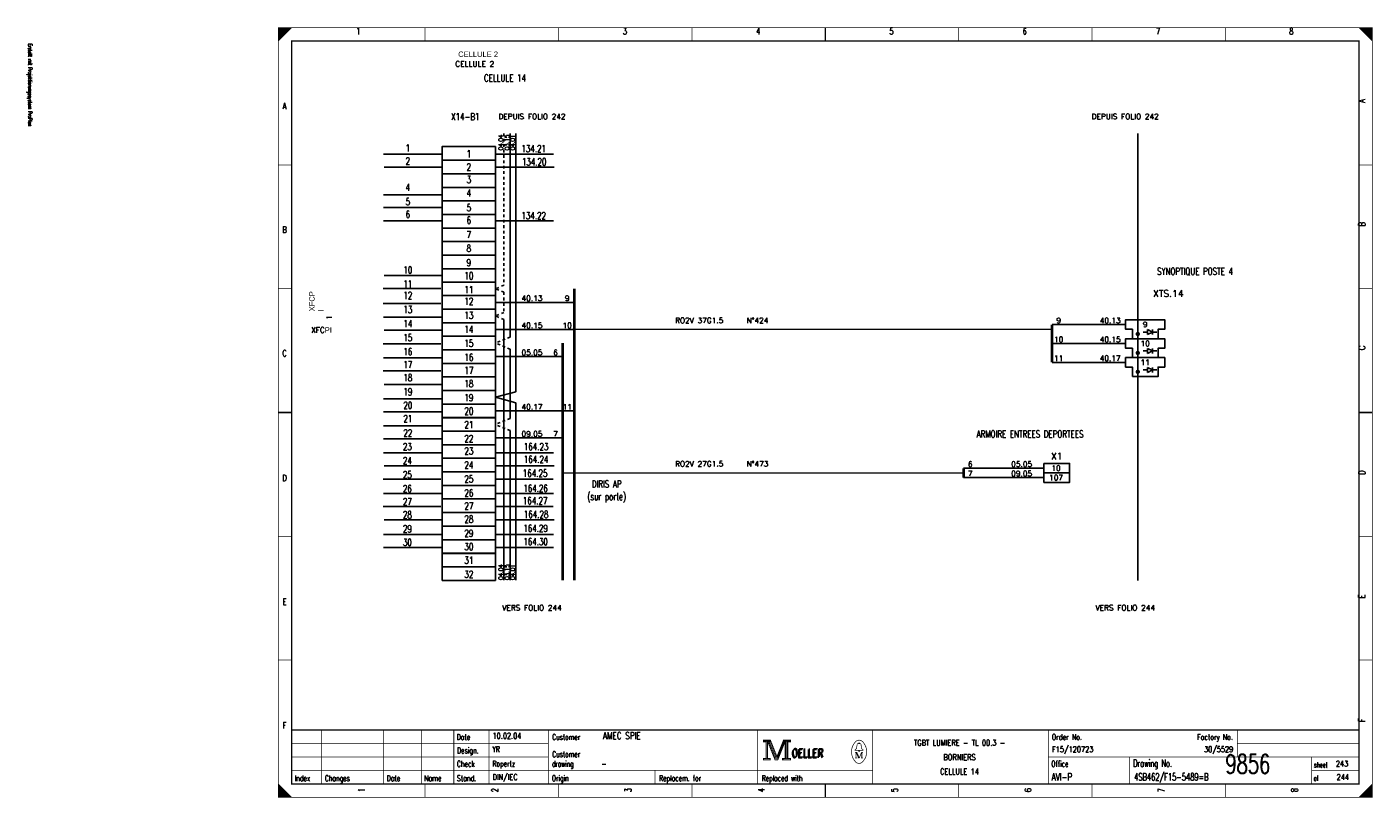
# Model space of a CAD drawing. Header units: centimetres. Extents: x 0 to 491, y -1040 to 69.
# Tile 12 of 181: x 141 to 191, y -960 to -931. Entities that reach past the tile are written whole.
import ezdxf
from ezdxf.enums import TextEntityAlignment as Align

# ---------------------------------------------------------------- set-up
doc = ezdxf.new("R2010")
doc.units = ezdxf.units.CM
doc.header["$MEASUREMENT"] = 0
doc.linetypes.add('CONTINU', pattern=[0])
doc.linetypes.add('DISCONTINU', pattern=[0.15, 0.1, -0.05])
doc.layers.get('0').update_dxf_attribs({"color": 9, "linetype": 'CONTINUOUS'})
for name, color, linetype in [('POINTILLE', 5, 'DISCONTINU'), ('SCH-3', 3, 'CONTINU'), ('TEXTE', 3, 'CONTINUOUS'), ('TRAIFIN', 1, 'CONTINUOUS'), ('TRAIGROS', 2, 'CONTINUOUS'), ('TRAIMOY', 4, 'CONTINUOUS')]:
    doc.layers.add(name, color=color, linetype=linetype)
doc.styles.get("Standard").update_dxf_attribs({"font": 'romans.shx', "bigfont": 'TXT.shx'})

# ---------------------------------------------------------------- blocks, each defined once
blk = doc.blocks.new('BRND')
at = {"layer": 'TRAIFIN'}
for p, q in [((-0.73, -4.53), (0.8, -4.53)), ((0.8, -5.47), (0.8, -3.59)), ((0.8, -3.59), (2.68, -4.53)), ((2.68, -4.53), (0.8, -5.47)), ((2.68, -5.47), (2.68, -3.59)), ((2.68, -4.53), (4.27, -4.53))]:
    blk.add_line(p, q, dxfattribs=at)
at = {"layer": 'TRAIMOY'}
blk.add_lwpolyline([(-4.75, -7), (-4.75, -3.5), (-7.25, -3.5), (-7.25, 0), (7.25, 0), (7.25, -3.5), (4.75, -3.5), (4.75, -7)], close=True, dxfattribs=at)

msp = doc.modelspace()

# ---------------------------------------------------------------- linework, layer by layer
at = {"color": 0, "linetype": 'Continuous'}
for p, q in [((153.898, -936.186), (156.031, -936.186)), ((158.059, -936.186), (160.192, -936.186)), ((153.916, -936.67), (156.049, -936.67)), ((158.077, -936.67), (160.21, -936.67)), ((153.898, -937.691), (156.031, -937.691)), ((153.898, -938.158), (156.031, -938.158)), ((153.898, -938.66), (156.031, -938.66)), ((158.059, -938.66), (160.192, -938.66)), ((153.916, -940.676), (156.049, -940.676)), ((153.88, -941.161), (156.013, -941.161)), ((153.88, -941.716), (156.013, -941.716)), ((153.898, -942.218), (156.031, -942.218)), ((153.916, -942.702), (156.049, -942.702)), ((153.88, -943.204), (156.013, -943.204)), ((153.88, -944.207), (156.013, -944.207)), ((153.898, -943.723), (156.031, -943.723)), ((153.916, -944.709), (156.049, -944.709)), ((153.898, -945.247), (156.031, -945.247)), ((153.898, -945.73), (156.031, -945.73)), ((153.898, -946.246), (156.031, -946.246)), ((153.898, -946.726), (156.031, -946.726)), ((153.898, -947.238), (156.031, -947.238)), ((158.059, -947.238), (160.192, -947.238)), ((153.916, -947.722), (156.049, -947.722)), ((158.077, -947.722), (160.21, -947.722)), ((153.88, -948.223), (156.013, -948.223)), ((158.041, -948.223), (160.174, -948.223)), ((153.898, -948.743), (156.031, -948.743)), ((158.059, -948.743), (160.192, -948.743)), ((153.88, -949.227), (156.013, -949.227)), ((158.041, -949.227), (160.174, -949.227)), ((153.916, -949.729), (156.049, -949.729)), ((158.077, -949.729), (160.21, -949.729)), ((153.898, -950.266), (156.031, -950.266)), ((158.059, -950.266), (160.192, -950.266)), ((153.898, -950.75), (156.031, -950.75)), ((158.059, -950.75), (160.192, -950.75))]:
    msp.add_line(p, q, dxfattribs=at)
at = {"color": 0, "const_width": 0.025, "flags": 128}
for points in [[(150, -945.75), (150, -931.5), (190.5, -931.5), (190.5, -960), (150, -960), (150, -945.75)], [(150, -931.5), (150.5, -931.5), (150, -932), (150, -931.5)], [(150.025, -931.5), (150.025, -931.975), (150.05, -931.95), (150.05, -931.5), (150.075, -931.5), (150.075, -931.925), (150.1, -931.9), (150.1, -931.5), (150.125, -931.5), (150.125, -931.875), (150.15, -931.85), (150.15, -931.5), (150.175, -931.5), (150.175, -931.825), (150.2, -931.8)], [(150.2, -931.8), (150.2, -931.5), (150.225, -931.5), (150.225, -931.775), (150.25, -931.75), (150.25, -931.5), (150.275, -931.5), (150.275, -931.725), (150.3, -931.7), (150.3, -931.5), (150.325, -931.5), (150.325, -931.675), (150.35, -931.65), (150.35, -931.5), (150.375, -931.5)], [(150.375, -931.5), (150.375, -931.625), (150.4, -931.6), (150.4, -931.5), (150.425, -931.5), (150.425, -931.575), (150.45, -931.55), (150.45, -931.5), (150.475, -931.5), (150.475, -931.525)], [(190, -931.5), (190.5, -932), (190.475, -931.975), (190.475, -931.5), (190.45, -931.5), (190.45, -931.95), (190.425, -931.925), (190.425, -931.5), (190.4, -931.5), (190.4, -931.9), (190.375, -931.875), (190.375, -931.5), (190.35, -931.5), (190.35, -931.85), (190.325, -931.825)], [(190.15, -931.65), (190.15, -931.5), (190.125, -931.5), (190.125, -931.625), (190.1, -931.6), (190.1, -931.5), (190.075, -931.5), (190.075, -931.575), (190.05, -931.55), (190.05, -931.5), (190.025, -931.5), (190.025, -931.525)], [(190.325, -931.825), (190.325, -931.5), (190.3, -931.5), (190.3, -931.8), (190.275, -931.775), (190.275, -931.5), (190.25, -931.5), (190.25, -931.75), (190.225, -931.725), (190.225, -931.5), (190.2, -931.5), (190.2, -931.7), (190.175, -931.675), (190.175, -931.5), (190.15, -931.5)], [(167.95, -957.88), (167.95, -957.95), (168.05, -957.95), (168.05, -958.55), (167.95, -958.55), (167.95, -958.62), (168.22, -958.62), (168.22, -958.55), (168.12, -958.55), (168.12, -957.95), (168.22, -957.95), (168.22, -957.88), (167.95, -957.88)], [(168.07, -957.93), (168.07, -958.57), (168.1, -958.57), (168.1, -957.93)], [(168.12, -957.95), (168.39, -958.62), (168.49, -958.62), (168.76, -957.95)], [(168.18, -957.95), (168.42, -958.54), (168.46, -958.54)], [(168.22, -957.88), (168.46, -958.48), (168.7, -957.88)], [(168.22, -957.95), (168.44, -958.51), (168.47, -958.51)], [(168.46, -958.58), (168.49, -958.58), (168.74, -957.95)], [(168.46, -958.54), (168.48, -958.54), (168.72, -957.95)], [(168.76, -957.95), (168.76, -958.55), (168.66, -958.55), (168.66, -958.62), (168.71, -958.62)], [(168.7, -957.88), (168.7, -957.95), (168.8, -957.95), (168.8, -958.55), (168.7, -958.55), (168.7, -958.62), (168.97, -958.62), (168.97, -958.55), (168.87, -958.55), (168.87, -957.95), (168.97, -957.95), (168.97, -957.88), (168.7, -957.88)], [(168.78, -957.93), (168.78, -958.57), (168.83, -958.57), (168.83, -957.93), (168.85, -957.93), (168.85, -958.57)], [(171.48, -958.26), (171.35, -958.26), (171.35, -958.24), (171.4, -958.2), (171.43, -958.04)], [(171.48, -958.01), (171.48, -957.98), (171.52, -957.98), (171.52, -958.01)], [(171.52, -958.26), (171.65, -958.26), (171.65, -958.24), (171.6, -958.2), (171.57, -958.04)], [(171.39, -958.33), (171.39, -958.54), (171.35, -958.54)], [(171.39, -958.33), (171.48, -958.54), (171.51, -958.54)], [(150, -959.5), (150, -960), (150.5, -960), (150, -959.5), (150.025, -959.525), (150.025, -960), (150.05, -960), (150.05, -959.55), (150.075, -959.575), (150.075, -960), (150.1, -960), (150.1, -959.6), (150.125, -959.625), (150.125, -960), (150.15, -960)], [(150.15, -960), (150.15, -959.65), (150.175, -959.675), (150.175, -960), (150.2, -960), (150.2, -959.7), (150.225, -959.725), (150.225, -960), (150.25, -960), (150.25, -959.75), (150.275, -959.775), (150.275, -960), (150.3, -960), (150.3, -959.8), (150.325, -959.825)], [(190.475, -959.525), (190.475, -960), (190.45, -960), (190.45, -959.55), (190.425, -959.575), (190.425, -960), (190.4, -960), (190.4, -959.6), (190.375, -959.625), (190.375, -960), (190.35, -960), (190.35, -959.65), (190.325, -959.675), (190.325, -960), (190.3, -960)], [(150.325, -959.825), (150.325, -960), (150.35, -960), (150.35, -959.85), (150.375, -959.875), (150.375, -960), (150.4, -960), (150.4, -959.9), (150.425, -959.925), (150.425, -960), (150.45, -960), (150.45, -959.95), (150.475, -959.975)], [(190.125, -959.875), (190.125, -960), (190.1, -960), (190.1, -959.9), (190.075, -959.925), (190.075, -960), (190.05, -960), (190.05, -959.95), (190.025, -959.975), (190.025, -960)], [(190.3, -960), (190.3, -959.7), (190.275, -959.725), (190.275, -960), (190.25, -960), (190.25, -959.75), (190.225, -959.775), (190.225, -960), (190.2, -960), (190.2, -959.8), (190.175, -959.825), (190.175, -960), (190.15, -960), (190.15, -959.85), (190.125, -959.875)]]:
    msp.add_lwpolyline(points, dxfattribs=at)
at = {"color": 0, "flags": 128}
for points, const_width in [([(150, -931.5), (190.5, -931.5), (190.5, -960), (150, -960)], 0.025), ([(150.5, -932), (190, -932), (190, -959.5), (150.5, -959.5)], 0.05), ([(150.5, -932), (190, -932), (190, -959.5), (150.5, -959.5)], 0.025), ([(167.97, -957.9), (168.2, -957.9), (168.2, -957.93), (167.97, -957.93)], 0.025), ([(168.72, -957.9), (168.95, -957.9), (168.95, -957.93), (168.72, -957.93)], 0.025), ([(167.97, -958.57), (168.2, -958.57), (168.2, -958.6), (167.97, -958.6)], 0.025), ([(168.68, -958.57), (168.95, -958.57), (168.95, -958.6), (168.68, -958.6)], 0.025), ([(171.48, -958.26), (171.52, -958.26), (171.52, -958.29), (171.48, -958.29)], 0.025)]:
    msp.add_lwpolyline(points, close=True, dxfattribs=dict(at, const_width=const_width))
at = {"color": 0}
for points, const_width in [([(155.438, -931.5), (155.438, -932)], 0.025), ([(160.375, -931.5), (160.375, -932)], 0.025), ([(165.312, -931.5), (165.312, -932)], 0.025), ([(170.25, -932), (170.25, -931.5)], 0.05), ([(170.25, -931.5), (170.25, -932)], 0.025), ([(175.188, -931.5), (175.188, -932)], 0.025), ([(180.125, -931.5), (180.125, -932)], 0.025), ([(185.062, -931.5), (185.062, -932)], 0.025), ([(150, -936.583), (150.5, -936.583)], 0.025), ([(190.5, -936.583), (190, -936.583)], 0.025), ([(150, -941.167), (150.5, -941.167)], 0.025), ([(190.5, -941.167), (190, -941.167)], 0.025), ([(150.5, -945.75), (150, -945.75)], 0.05), ([(150, -945.75), (150.5, -945.75)], 0.025), ([(190, -945.75), (190.5, -945.75)], 0.05), ([(190.5, -945.75), (190, -945.75)], 0.025), ([(150, -950.333), (150.5, -950.333)], 0.025), ([(190.5, -950.333), (190, -950.333)], 0.025), ([(150, -954.917), (150.5, -954.917)], 0.025), ([(190.5, -954.917), (190, -954.917)], 0.025), ([(190, -957.5), (150.5, -957.5)], 0.05), ([(151.6, -959.5), (151.6, -957.5)], 0.025), ([(153.9, -959.5), (153.9, -957.5)], 0.025), ([(155.3, -959.5), (155.3, -957.5)], 0.025), ([(156.5, -957.5), (156.5, -959.5)], 0.025), ([(157.8, -957.5), (157.8, -959.5)], 0.025), ([(160, -957.5), (160, -959.5)], 0.025), ([(167.75, -957.5), (167.75, -959.5)], 0.025), ([(172, -957.5), (172, -959.5)], 0.025), ([(178.5, -957.5), (178.5, -959.5)], 0.025), ([(185.5, -957.5), (185.5, -958.5)], 0.025), ([(150.5, -958), (160, -958)], 0.025), ([(168.15, -957.95), (168.4, -958.58)], 0.025), ([(168.47, -958.51), (168.7, -957.94)], 0.025), ([(171.46, -958.01), (171.55, -958.01)], 0.025), ([(185.5, -958), (190, -958)], 0.025), ([(150.5, -958.5), (160, -958.5)], 0.025), ([(168.4, -958.58), (168.46, -958.58)], 0.025), ([(171.35, -958.33), (171.42, -958.33)], 0.025), ([(171.39, -958.54), (171.43, -958.54)], 0.025), ([(171.42, -958.33), (171.51, -958.54)], 0.025), ([(171.51, -958.54), (171.59, -958.33)], 0.025), ([(171.65, -958.54), (171.57, -958.54)], 0.025), ([(171.59, -958.54), (171.59, -958.33)], 0.025), ([(171.59, -958.33), (171.65, -958.33)], 0.025), ([(171.61, -958.33), (171.61, -958.54)], 0.025), ([(178.5, -958.5), (190, -958.5)], 0.025), ([(181.5, -958.5), (181.5, -959.5)], 0.025), ([(188.25, -958.5), (188.25, -959.5)], 0.025), ([(150.5, -959), (172, -959)], 0.025), ([(163.95, -959), (163.95, -959.5)], 0.025), ([(188.25, -959), (190, -959)], 0.025), ([(155.438, -960), (155.438, -959.5)], 0.025), ([(160.375, -960), (160.375, -959.5)], 0.025), ([(165.312, -960), (165.312, -959.5)], 0.025), ([(170.25, -959.5), (170.25, -960)], 0.05), ([(170.25, -960), (170.25, -959.5)], 0.025), ([(175.188, -960), (175.188, -959.5)], 0.025), ([(180.125, -960), (180.125, -959.5)], 0.025), ([(185.062, -960), (185.062, -959.5)], 0.025), ([(190.5, -959.5), (190, -960)], 0.025), ([(150.475, -960), (150.475, -959.975)], 0.025)]:
    msp.add_lwpolyline(points, dxfattribs=dict(at, const_width=const_width))
at = {"color": 0, "linetype": 'Continuous'}
for points in [[(156.066, -936.41), (156.066, -935.908), (158.038, -935.908), (158.038, -936.41)], [(156.066, -936.912), (156.066, -936.41), (158.038, -936.41), (158.038, -936.912)], [(156.066, -937.414), (156.066, -936.912), (158.038, -936.912), (158.038, -937.414)], [(156.066, -937.916), (156.066, -937.414), (158.038, -937.414), (158.038, -937.916)], [(156.066, -938.418), (156.066, -937.916), (158.038, -937.916), (158.038, -938.418)], [(156.066, -938.92), (156.066, -938.418), (158.038, -938.418), (158.038, -938.92)], [(156.066, -939.422), (156.066, -938.92), (158.038, -938.92), (158.038, -939.422)], [(156.066, -939.924), (156.066, -939.422), (158.038, -939.422), (158.038, -939.924)], [(156.066, -940.427), (156.066, -939.924), (158.038, -939.924), (158.038, -940.427)], [(156.066, -940.929), (156.066, -940.427), (158.038, -940.427), (158.038, -940.929)], [(156.066, -941.421), (156.066, -940.919), (158.038, -940.919), (158.038, -941.421)], [(156.066, -941.923), (156.066, -941.421), (158.038, -941.421), (158.038, -941.923)], [(156.066, -942.425), (156.066, -941.923), (158.038, -941.923), (158.038, -942.425)], [(156.066, -942.927), (156.066, -942.425), (158.038, -942.425), (158.038, -942.927)], [(156.066, -943.429), (156.066, -942.927), (158.038, -942.927), (158.038, -943.429)], [(156.066, -943.932), (156.066, -943.429), (158.038, -943.429), (158.038, -943.932)], [(156.066, -944.434), (156.066, -943.932), (158.038, -943.932), (158.038, -944.434)], [(156.066, -944.936), (156.066, -944.434), (158.038, -944.434), (158.038, -944.936)], [(156.066, -945.438), (156.066, -944.936), (158.038, -944.936), (158.038, -945.438)], [(156.066, -945.94), (156.066, -945.438), (158.038, -945.438), (158.038, -945.94)], [(156.066, -946.447), (156.066, -945.945), (158.038, -945.945), (158.038, -946.447)], [(156.066, -946.945), (156.066, -946.443), (158.038, -946.443), (158.038, -946.945)], [(156.066, -947.445), (156.066, -946.943), (158.038, -946.943), (158.038, -947.445)], [(156.066, -947.947), (156.066, -947.445), (158.038, -947.445), (158.038, -947.947)], [(156.066, -948.449), (156.066, -947.947), (158.038, -947.947), (158.038, -948.449)], [(156.066, -948.951), (156.066, -948.449), (158.038, -948.449), (158.038, -948.951)], [(156.066, -949.454), (156.066, -948.951), (158.038, -948.951), (158.038, -949.454)], [(156.066, -949.956), (156.066, -949.454), (158.038, -949.454), (158.038, -949.956)], [(156.066, -950.458), (156.066, -949.956), (158.038, -949.956), (158.038, -950.458)], [(156.066, -950.96), (156.066, -950.458), (158.038, -950.458), (158.038, -950.96)], [(156.066, -951.467), (156.066, -950.965), (158.038, -950.965), (158.038, -951.467)], [(156.066, -951.964), (156.066, -951.462), (158.038, -951.462), (158.038, -951.964)]]:
    msp.add_lwpolyline(points, close=True, dxfattribs=at)
at = {"color": 0, "const_width": 0.025, "flags": 128}
for points in [[(171.35, -957.961, 0.373815), (171.349, -958.657, 0.373815)], [(171.649, -957.96, 0.530775), (171.351, -957.959, 0.530775)], [(171.46, -958.01, 0.414214), (171.43, -958.04, 0.414214)], [(171.57, -958.04, 0.414214), (171.54, -958.01, 0.414214)], [(171.65, -958.66, 0.378582), (171.646, -957.956, 0.378582)], [(171.35, -958.66, 0.532213), (171.649, -958.661, 0.532213)]]:
    msp.add_lwpolyline(points, format="xyb", dxfattribs=at)
at = {"layer": 'POINTILLE', "color": 0, "const_width": 0.05}
for points in [[(178.641, -942.676), (160.963, -942.676)], [(175.366, -947.987), (160.53, -947.987)]]:
    msp.add_lwpolyline(points, dxfattribs=at)
at = {"layer": 'TRAIFIN', "color": 0, "linetype": 'DISCONTINU'}
for p, q in [((158.353, -935.42), (158.353, -941.041)), ((158.353, -941.041), (158.038, -941.17)), ((158.353, -941.298), (158.038, -941.17)), ((158.353, -941.298), (158.353, -942.045)), ((158.353, -942.045), (158.038, -942.174)), ((158.353, -942.303), (158.038, -942.174)), ((158.583, -942.955), (158.038, -943.178)), ((158.583, -943.401), (158.038, -943.178)), ((158.583, -945.973), (158.038, -946.196)), ((158.583, -946.419), (158.038, -946.196))]:
    msp.add_line(p, q, dxfattribs=at)
at = {"layer": 'TRAIFIN', "color": 0}
for p, q in [((158.583, -942.955), (158.583, -935.42)), ((158.791, -944.983), (158.791, -935.42)), ((158.791, -944.983), (158.791, -938.414)), ((160.963, -941.672), (158.038, -941.672)), ((160.963, -942.676), (158.038, -942.676)), ((158.353, -951.963), (158.353, -942.303)), ((181.366, -942.494), (178.641, -942.494)), ((181.366, -943.194), (178.641, -943.194)), ((160.53, -943.681), (158.038, -943.681)), ((158.583, -945.973), (158.583, -943.401)), ((181.366, -943.894), (178.641, -943.894)), ((158.791, -944.983), (158.038, -945.187)), ((158.791, -945.391), (158.038, -945.187)), ((160.963, -945.689), (158.038, -945.689)), ((158.791, -951.961), (158.791, -945.391)), ((158.791, -951.961), (158.791, -945.391)), ((160.53, -946.694), (158.038, -946.694)), ((158.583, -951.963), (158.583, -946.419)), ((178.341, -947.812), (175.366, -947.812)), ((178.341, -948.162), (175.366, -948.162))]:
    msp.add_line(p, q, dxfattribs=at)
at = {"layer": 'TRAIFIN', "color": 0, "const_width": 0.072}
for points in [[(181.772, -942.844, 1), (181.86, -942.844, 1)], [(181.772, -943.544, 1), (181.86, -943.544, 1)], [(181.772, -944.244, 1), (181.86, -944.244, 1)]]:
    msp.add_lwpolyline(points, format="xyb", close=True, dxfattribs=at)
at = {"layer": 'TRAIGROS', "color": 0}
msp.add_line((181.816, -935.42), (181.816, -951.964), dxfattribs=at)
at = {"layer": 'TRAIGROS', "color": 0, "const_width": 0.1}
for points in [[(160.963, -941.17), (160.963, -951.964)], [(178.641, -942.494), (178.641, -943.894)], [(160.53, -943.178), (160.53, -951.961)], [(175.366, -947.812), (175.366, -948.162)]]:
    msp.add_lwpolyline(points, dxfattribs=at)
at = {"layer": 'TRAIMOY', "color": 0}
for points in [[(178.341, -947.637), (179.291, -947.637), (179.291, -947.987), (178.341, -947.987)], [(178.341, -947.987), (179.291, -947.987), (179.291, -948.337), (178.341, -948.337)]]:
    msp.add_lwpolyline(points, close=True, dxfattribs=at)

# ---------------------------------------------------------------- block references
at = {"layer": 'SCH-3', "color": 0, "xscale": 0.1, "yscale": 0.1, "zscale": 0.1}
for p in [(182.091, -942.319), (182.091, -943.019), (182.091, -943.719)]:
    msp.add_blockref('BRND', p, dxfattribs=at)

# ---------------------------------------------------------------- texts
at = {"color": 0}
for s, height, width, p in [('1', 0.238, 0.672, (152.965, -931.514)), ('3', 0.238, 0.672, (162.832, -931.514)), ('4', 0.238, 0.672, (167.766, -931.514)), ('5', 0.238, 0.672, (172.699, -931.514)), ('6', 0.238, 0.672, (177.632, -931.514)), ('7', 0.238, 0.672, (182.566, -931.514)), ('8', 0.238, 0.672, (187.499, -931.514)), ('CELLULE 14', 0.2619, 0.736, (158.393, -933.24)), ('A', 0.238, 0.76, (150.233, -934.283)), ('X14-B1', 0.2619, 0.736, (156.925, -934.67)), ('1', 0.262, 0.736, (154.797, -935.828)), ('1', 0.262, 0.736, (157.057, -936.043)), ('134.21', 0.2619, 0.736, (159.455, -935.855)), ('2', 0.262, 0.736, (154.797, -936.312)), ('2', 0.262, 0.736, (157.057, -936.527)), ('134.20', 0.2619, 0.736, (159.473, -936.339)), ('3', 0.262, 0.736, (157.057, -936.993)), ('4', 0.262, 0.736, (154.797, -937.279)), ('4', 0.262, 0.736, (157.057, -937.495)), ('5', 0.262, 0.736, (154.797, -937.817)), ('5', 0.262, 0.736, (157.057, -938.032)), ('6', 0.262, 0.736, (154.797, -938.284)), ('6', 0.262, 0.736, (157.057, -938.499)), ('134.22', 0.2619, 0.736, (159.455, -938.329)), ('B', 0.238, 0.76, (150.233, -938.861)), ('7', 0.262, 0.736, (157.057, -939.037)), ('8', 0.262, 0.736, (157.057, -939.538)), ('9', 0.262, 0.736, (157.057, -940.076)), ('10', 0.2619, 0.736, (154.797, -940.345)), ('10', 0.2619, 0.736, (157.057, -940.56)), ('SYNOPTIQUE POSTE 4', 0.26194, 0.736, (183.934, -940.396)), ('11', 0.2619, 0.736, (154.797, -940.857)), ('11', 0.2619, 0.736, (157.057, -941.072)), ('12', 0.2619, 0.736, (154.797, -941.287)), ('12', 0.2619, 0.736, (157.057, -941.502)), ('13', 0.2619, 0.736, (154.797, -941.806)), ('13', 0.2619, 0.736, (157.057, -942.021)), ('14', 0.2619, 0.736, (154.797, -942.326)), ('14', 0.2619, 0.736, (157.057, -942.541)), ('15', 0.2619, 0.736, (154.797, -942.846)), ('15', 0.2619, 0.736, (157.057, -943.061)), ('C', 0.238, 0.76, (150.233, -943.439)), ('16', 0.2619, 0.736, (154.797, -943.365)), ('16', 0.2619, 0.736, (157.057, -943.581)), ('17', 0.2619, 0.736, (154.797, -943.849)), ('17', 0.2619, 0.736, (157.057, -944.064)), ('18', 0.2619, 0.736, (154.797, -944.333)), ('18', 0.2619, 0.736, (157.057, -944.548)), ('19', 0.2619, 0.736, (154.797, -944.853)), ('19', 0.2619, 0.736, (157.057, -945.068)), ('20', 0.2619, 0.736, (154.797, -945.355)), ('20', 0.2619, 0.736, (157.057, -945.57)), ('21', 0.2619, 0.736, (154.797, -945.852)), ('21', 0.2619, 0.736, (157.057, -946.067)), ('22', 0.2619, 0.736, (154.797, -946.376)), ('22', 0.2619, 0.736, (157.057, -946.591)), ('ARMOIRE ENTREES DEPORTEES', 0.26194, 0.736, (177.827, -946.414)), ('23', 0.2619, 0.736, (154.78, -946.88)), ('23', 0.2619, 0.736, (157.057, -947.041)), ('164.23', 0.2619, 0.736, (159.545, -946.884)), ('24', 0.2619, 0.736, (154.78, -947.4)), ('24', 0.2619, 0.736, (157.057, -947.561)), ('164.24', 0.2619, 0.736, (159.545, -947.35)), ('D', 0.238, 0.76, (150.233, -948.053)), ('25', 0.2619, 0.736, (154.78, -947.919)), ('25', 0.2619, 0.736, (157.057, -948.081)), ('164.25', 0.2619, 0.736, (159.509, -947.866)), ('26', 0.2619, 0.736, (154.78, -948.439)), ('26', 0.2619, 0.736, (157.057, -948.6)), ('164.26', 0.2619, 0.736, (159.527, -948.426)), ('(sur porte)', 0.26194, 0.736, (162.156, -948.729)), ('DIRIS AP', 0.2619, 0.736, (162.156, -948.263)), ('27', 0.2619, 0.736, (154.78, -948.923)), ('27', 0.2619, 0.736, (157.057, -949.084)), ('164.27', 0.2619, 0.736, (159.509, -948.888)), ('28', 0.2619, 0.736, (154.78, -949.407)), ('28', 0.2619, 0.736, (157.057, -949.568)), ('164.28', 0.2619, 0.736, (159.545, -949.394)), ('29', 0.2619, 0.736, (154.78, -949.926)), ('29', 0.2619, 0.736, (157.057, -950.088)), ('164.29', 0.2619, 0.736, (159.527, -949.91)), ('30', 0.2619, 0.736, (154.78, -950.428)), ('30', 0.2619, 0.736, (157.057, -950.589)), ('164.30', 0.2619, 0.736, (159.527, -950.398)), ('31', 0.2619, 0.736, (157.057, -951.087)), ('32', 0.2619, 0.736, (157.057, -951.611)), ('E', 0.238, 0.76, (150.233, -952.632)), ('F', 0.238, 0.76, (150.233, -957.21)), ('TGBT LUMIERE - TL 00.3 -', 0.21431, 0.7536, (175.219, -957.87)), ('BORNIERS', 0.2143, 0.76, (175.219, -958.403)), ('CELLULE 14', 0.2143, 0.681231, (175.219, -958.935))]:
    msp.add_text(s, height=height, dxfattribs=dict(at, width=width)).set_placement(p, align=Align.TOP_CENTER)
at = {"color": 0, "width": 0.622634}
msp.add_text('Erstellt mit Projektierungssystem ProPlan', height=0.14288, rotation=270, dxfattribs=at).set_placement((140.702, -932.094), align=Align.BOTTOM_LEFT)
at = {"color": 0, "width": 0.76}
for s, p in [('A', (189.991, -934.283)), ('B', (189.991, -938.861)), ('C', (189.992, -943.439)), ('D', (189.992, -948.053)), ('E', (189.991, -952.632)), ('F', (189.991, -957.21))]:
    msp.add_text(s, height=0.238, rotation=90, dxfattribs=at).set_placement(p, align=Align.TOP_LEFT)
at = {"color": 0}
for s, height, width, p in [('04.04', 0.1676, 0.736, (158.155, -935.752)), ('03.15', 0.1676, 0.736, (158.386, -935.752)), ('04.01', 0.1676, 0.736, (158.594, -935.752)), ('04.04', 0.1676, 0.736, (158.155, -951.657)), ('03.15', 0.1676, 0.736, (158.386, -951.657)), ('04.01', 0.1676, 0.736, (158.594, -951.657)), ('1', 0.238, 0.672, (152.965, -959.73)), ('2', 0.238, 0.672, (157.899, -959.73)), ('3', 0.238, 0.672, (162.832, -959.73)), ('4', 0.238, 0.672, (167.766, -959.73)), ('5', 0.238, 0.672, (172.699, -959.73)), ('6', 0.238, 0.672, (177.632, -959.73)), ('7', 0.238, 0.672, (182.566, -959.73)), ('8', 0.238, 0.672, (187.499, -959.73))]:
    msp.add_text(s, height=height, rotation=90, dxfattribs=dict(at, width=width)).set_placement(p, align=Align.TOP_CENTER)
for s, height, width, p in [('Date', 0.2143, 0.64, (156.605, -957.658)), ('Customer', 0.2143, 0.62, (160.14, -957.658)), ('Order No.', 0.2143, 0.656889, (178.633, -957.658)), ('Design.', 0.2143, 0.636571, (156.619, -958.154)), ('Check', 0.2143, 0.632, (156.612, -958.651)), ('drawing', 0.2143, 0.6, (160.133, -958.651)), ('Customer', 0.2143, 0.62, (160.14, -958.296)), ('OELLER', 0.3096, 0.76, (168.996, -958.225)), ('OELLER', 0.3096, 0.76, (168.996, -958.225)), ('OELLER', 0.3096, 0.76, (169.032, -958.19)), ('Office', 0.2143, 0.626667, (178.615, -958.651)), ('Drawing No.', 0.26194, 0.646545, (181.643, -958.602)), ('Replacem. for', 0.21431, 0.627077, (164.097, -959.184)), ('sheet', 0.1905, 0.6, (188.338, -958.701)), ('Index', 0.2143, 0.632, (150.609, -959.184)), ('Changes', 0.2143, 0.622857, (151.726, -959.184)), ('Date', 0.2143, 0.64, (154.015, -959.184)), ('Name', 0.2143, 0.64, (155.404, -959.184)), ('Stand.', 0.2143, 0.642667, (156.612, -959.184)), ('Origin', 0.2143, 0.626667, (160.127, -959.184)), ('Replaced with', 0.21431, 0.619692, (167.895, -959.184)), ('of', 0.1905, 0.6, (188.323, -959.198))]:
    msp.add_text(s, height=height, dxfattribs=dict(at, width=width)).set_placement(p, align=Align.TOP_LEFT)
for s, height, width, p in [('10.02.04', 0.2143, 0.678, (157.934, -957.892)), ('AMEC SPIE', 0.2619, 0.752889, (162.016, -957.923)), ('YR', 0.2143, 0.626667, (157.927, -958.389)), ('F15/120723', 0.2143, 0.6832, (178.639, -958.389)), ('Ropertz', 0.2143, 0.622857, (157.932, -958.921)), ('9856', 0.7, 0.6928, (185.058, -959.322)), ('243', 0.2143, 0.672, (189.15, -958.921)), ('DIN/IEC', 0.2143, 0.750857, (157.935, -959.418)), ('-', 0.214, 0.696, (161.965, -958.921)), ('AVI-P', 0.2619, 0.7472, (178.624, -959.449)), ('4SB462/F15-5489=B', 0.26194, 0.6928, (181.679, -959.449)), ('244', 0.2143, 0.672, (189.177, -959.418))]:
    msp.add_text(s, height=height, dxfattribs=dict(at, width=width)).set_placement(p, align=Align.BOTTOM_LEFT)
at = {"color": 0, "width": 0.646545}
msp.add_text('Factory No.', height=0.21431, dxfattribs=at).set_placement((185.335, -957.658), align=Align.TOP_RIGHT)
at = {"color": 0, "width": 0.675429}
msp.add_text('30/5529', height=0.2143, dxfattribs=at).set_placement((185.346, -958.389), align=Align.BOTTOM_RIGHT)
at = {"linetype": 'Continuous', "char_height": 0.2, "attachment_point": 1}
for s, insert, width in [('CELLULE 2', (156.554, -932.745), 6.42066), ('{\\fArial|b0|i0|c0|p34;CELLULE 2}', (156.661, -932.386), 6.70761), ('XFC{\\fArial|b0|i0|c0|p34;PI}', (151.217, -942.596), 0.37664)]:
    msp.add_mtext(s, dxfattribs=dict(at, insert=insert, width=width))
at = {"linetype": 'Continuous', "char_height": 0.2, "attachment_point": 1, "rotation": 90}
for s, insert, width in [('{\\fArial|b0|i0|c0|p34;XFCP\\PI}', (151.145, -942.004), 0.37664), ('1', (151.784, -942.317), 0.39457)]:
    msp.add_mtext(s, dxfattribs=dict(at, insert=insert, width=width))
at = {"layer": 'TEXTE', "color": 0}
for s, p in [('DEPUIS FOLIO 242', (159.393, -934.792)), ('DEPUIS FOLIO 242', (181.351, -934.792)), ('40.13', (159.393, -941.522)), ('9', (160.696, -941.522)), ('9', (178.888, -942.344)), ('40.13', (180.794, -942.344)), ('40.15', (159.393, -942.526)), ('10', (160.696, -942.526)), ('9', (182.091, -942.494)), ('10', (178.888, -943.044)), ('40.15', (180.794, -943.044)), ('10', (182.091, -943.194)), ('05.05', (159.393, -943.531)), ('6', (160.264, -943.531)), ('11', (178.888, -943.744)), ('40.17', (180.794, -943.744)), ('11', (182.091, -943.894)), ('40.17', (159.393, -945.539)), ('11', (160.696, -945.539)), ('09.05', (159.393, -946.544)), ('7', (160.264, -946.544)), ('6', (175.613, -947.662)), ('05.05', (177.519, -947.662)), ('10', (178.791, -947.812)), ('7', (175.613, -948.012)), ('09.05', (177.519, -948.012)), ('107', (178.791, -948.162)), ('VERS FOLIO 244', (159.393, -952.979)), ('VERS FOLIO 244', (181.351, -952.979))]:
    msp.add_text(s, height=0.2, dxfattribs=at).set_placement(p, align=Align.MIDDLE)
for s, p in [('XTS.14', (182.945, -941.47)), ('X1', (178.816, -947.488))]:
    msp.add_text(s, height=0.25, dxfattribs=at).set_placement(p, align=Align.CENTER)
for s, p in [('RO2V 37G1.5', (164.69, -942.441)), ('N°424', (167.336, -942.441)), ('RO2V 27G1.5', (164.69, -947.752)), ('N°473', (167.336, -947.752))]:
    msp.add_text(s, height=0.2, dxfattribs=at).set_placement(p)

doc.saveas('drawing.dxf')
